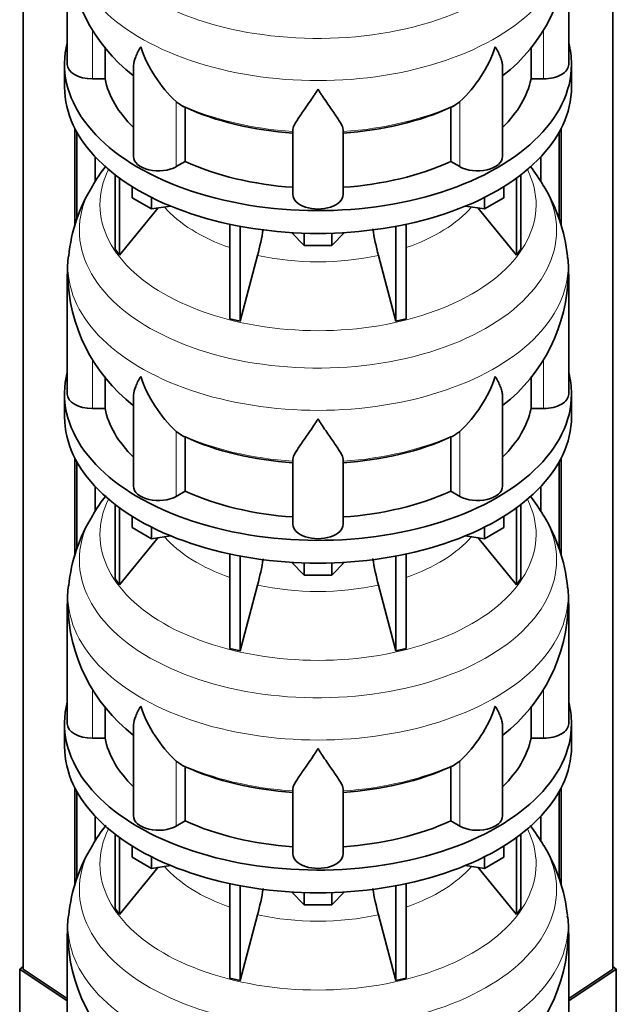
# Model space of a CAD drawing. Header units: millimetres. Extents: x 148 to 904, y -3418 to 2306.
# Tile 6 of 26: x 678 to 892, y -3140 to -2786. Entities that reach past the tile are written whole.
import ezdxf

# ---------------------------------------------------------------- set-up
doc = ezdxf.new("R2010")
doc.units = ezdxf.units.MM
for name, color, linetype in [('MID_134-16', 7, 'Continuous'), ('VSI134_DIFFUSORE', 7, 'Continuous'), ('VSI134_TERMINALE', 7, 'Continuous')]:
    doc.layers.add(name, color=color, linetype=linetype)

# ---------------------------------------------------------------- blocks, each defined once
blk = doc.blocks.new('SE4')
at = {"layer": 'MID_134-16', "color": 7, "linetype": 'Continuous', "lineweight": 35}
for p, q in [((679.43, -1220.48), (679.43, -3127.34)), ((891.05, -3127.34), (891.05, -1220.48)), ((697.93, -2860.68), (697.93, -2825.42)), ((698.69, -2858.02), (698.69, -2826.83)), ((871.79, -2826.83), (871.79, -2857.95)), ((872.54, -2825.42), (872.54, -2860.58)), ((705.2, -2844.44), (705.2, -2835.61)), ((865.27, -2835.61), (865.27, -2844.39)), ((697.93, -2979.07), (697.93, -2943.82)), ((698.69, -2976.41), (698.69, -2945.23)), ((871.79, -2945.23), (871.79, -2976.34)), ((872.54, -2943.82), (872.54, -2978.98)), ((705.2, -2962.84), (705.2, -2954)), ((865.27, -2954), (865.27, -2962.78)), ((697.93, -3097.46), (697.93, -3062.21)), ((698.69, -3094.8), (698.69, -3063.62)), ((871.79, -3063.62), (871.79, -3094.73)), ((872.54, -3062.21), (872.54, -3097.37)), ((705.2, -3081.23), (705.2, -3072.4)), ((865.27, -3072.4), (865.27, -3081.17))]:
    blk.add_line(p, q, dxfattribs=at)
at = {"layer": 'VSI134_DIFFUSORE', "color": 7, "linetype": 'Continuous', "lineweight": 35}
for p, q in [((695.24, -2759.39), (695.24, -2802.44)), ((875.24, -2802.44), (875.24, -2759.39)), ((708.77, -2807.64), (708.77, -2796.28)), ((861.71, -2796.21), (861.71, -2807.64)), ((694.24, -2802.44), (694.24, -2810.61)), ((718.96, -2803.35), (718.96, -2835.51)), ((851.51, -2835.51), (851.51, -2803.37)), ((876.24, -2810.61), (876.24, -2802.44)), ((704.24, -2807.64), (708.77, -2807.64)), ((861.71, -2807.64), (866.24, -2807.64)), ((735.75, -2816.89), (734.33, -2815.84)), ((737.53, -2837.34), (737.53, -2817.86)), ((832.95, -2817.86), (832.95, -2837.34)), ((836.15, -2815.84), (834.73, -2816.89)), ((776.24, -2849.21), (776.24, -2825.86)), ((794.24, -2849.21), (794.24, -2825.86)), ((734.33, -2839.18), (737.53, -2837.34)), ((832.95, -2837.34), (836.15, -2839.18)), ((712.41, -2842.11), (712.41, -2868.79)), ((858.07, -2842.11), (858.07, -2868.79)), ((713.94, -2843.26), (713.94, -2870.92)), ((856.53, -2843.26), (856.53, -2870.92)), ((718.48, -2850.37), (718.48, -2846.31)), ((851.99, -2850.37), (851.99, -2846.31)), ((725.42, -2854.37), (718.48, -2850.37)), ((725.42, -2854.37), (725.42, -2850.2)), ((732.25, -2853.32), (725.42, -2854.37)), ((845.05, -2854.37), (838.23, -2853.32)), ((845.05, -2854.37), (845.05, -2850.2)), ((851.99, -2850.37), (845.05, -2854.37)), ((713.94, -2870.92), (727.8, -2854.01)), ((842.67, -2854.01), (856.53, -2870.92)), ((753.54, -2859.86), (753.54, -2893.78)), ((816.93, -2859.86), (816.93, -2893.78)), ((757.24, -2860.6), (757.24, -2894.67)), ((780.33, -2867.51), (775.68, -2862.86)), ((780.33, -2867.51), (780.33, -2863.07)), ((794.8, -2862.86), (790.15, -2867.51)), ((790.15, -2867.51), (790.15, -2863.07)), ((813.24, -2860.6), (813.24, -2894.67)), ((712.41, -2868.79), (713.94, -2870.92)), ((790.15, -2867.51), (780.33, -2867.51)), ((856.53, -2870.92), (858.07, -2868.79)), ((757.24, -2894.67), (763.51, -2871.05)), ((806.96, -2871.05), (813.24, -2894.67)), ((695.24, -2877.78), (695.24, -2920.83)), ((875.24, -2920.83), (875.24, -2877.78)), ((753.54, -2893.78), (757.24, -2894.67)), ((813.24, -2894.67), (816.93, -2893.78)), ((708.77, -2926.03), (708.77, -2914.68)), ((861.71, -2914.6), (861.71, -2926.03)), ((694.24, -2920.83), (694.24, -2929)), ((718.96, -2921.74), (718.96, -2953.9)), ((851.51, -2953.9), (851.51, -2921.76)), ((876.24, -2929), (876.24, -2920.83)), ((704.24, -2926.03), (708.77, -2926.03)), ((861.71, -2926.03), (866.24, -2926.03)), ((735.75, -2935.28), (734.33, -2934.23)), ((836.15, -2934.23), (834.73, -2935.28)), ((737.53, -2955.73), (737.53, -2936.25)), ((832.95, -2936.25), (832.95, -2955.73)), ((776.24, -2967.6), (776.24, -2944.25)), ((794.24, -2967.6), (794.24, -2944.25)), ((734.33, -2957.58), (737.53, -2955.73)), ((832.95, -2955.73), (836.15, -2957.58)), ((712.41, -2960.5), (712.41, -2987.18)), ((713.94, -2961.65), (713.94, -2989.31)), ((856.53, -2961.65), (856.53, -2989.31)), ((858.07, -2960.5), (858.07, -2987.18)), ((718.48, -2968.76), (718.48, -2964.7)), ((851.99, -2968.76), (851.99, -2964.7)), ((725.42, -2972.77), (718.48, -2968.76)), ((725.42, -2972.77), (725.42, -2968.59)), ((845.05, -2972.77), (845.05, -2968.59)), ((851.99, -2968.76), (845.05, -2972.77)), ((713.94, -2989.31), (727.8, -2972.4)), ((732.25, -2971.71), (725.42, -2972.77)), ((845.05, -2972.77), (838.23, -2971.71)), ((842.67, -2972.4), (856.53, -2989.31)), ((753.54, -2978.25), (753.54, -3012.18)), ((757.24, -2978.99), (757.24, -3013.06)), ((813.24, -2978.99), (813.24, -3013.06)), ((816.93, -2978.25), (816.93, -3012.18)), ((780.33, -2985.9), (775.68, -2981.25)), ((780.33, -2985.9), (780.33, -2981.46)), ((794.8, -2981.25), (790.15, -2985.9)), ((790.15, -2985.9), (790.15, -2981.46)), ((712.41, -2987.18), (713.94, -2989.31)), ((790.15, -2985.9), (780.33, -2985.9)), ((856.53, -2989.31), (858.07, -2987.18)), ((757.24, -3013.06), (763.51, -2989.44)), ((806.96, -2989.44), (813.24, -3013.06)), ((695.24, -2996.17), (695.24, -3039.23)), ((875.24, -3039.23), (875.24, -2996.17)), ((753.54, -3012.18), (757.24, -3013.06)), ((813.24, -3013.06), (816.93, -3012.18)), ((708.77, -3044.42), (708.77, -3033.07)), ((861.71, -3033), (861.71, -3044.42)), ((694.24, -3039.23), (694.24, -3047.39)), ((718.96, -3040.13), (718.96, -3072.29)), ((851.51, -3072.29), (851.51, -3040.16)), ((876.24, -3047.39), (876.24, -3039.23)), ((704.24, -3044.42), (708.77, -3044.42)), ((861.71, -3044.42), (866.24, -3044.42)), ((735.75, -3053.67), (734.33, -3052.62)), ((737.53, -3074.12), (737.53, -3054.64)), ((832.95, -3054.64), (832.95, -3074.12)), ((836.15, -3052.62), (834.73, -3053.67)), ((776.24, -3085.99), (776.24, -3062.65)), ((794.24, -3085.99), (794.24, -3062.65)), ((734.33, -3075.97), (737.53, -3074.12)), ((832.95, -3074.12), (836.15, -3075.97)), ((712.41, -3078.89), (712.41, -3105.57)), ((858.07, -3078.89), (858.07, -3105.57)), ((713.94, -3080.04), (713.94, -3107.7)), ((718.48, -3087.15), (718.48, -3083.1)), ((851.99, -3087.15), (851.99, -3083.1)), ((856.53, -3080.04), (856.53, -3107.7)), ((725.42, -3091.16), (718.48, -3087.15)), ((725.42, -3091.16), (725.42, -3086.99)), ((732.25, -3090.1), (725.42, -3091.16)), ((845.05, -3091.16), (838.23, -3090.1)), ((845.05, -3091.16), (845.05, -3086.99)), ((851.99, -3087.15), (845.05, -3091.16)), ((713.94, -3107.7), (727.8, -3090.79)), ((842.67, -3090.79), (856.53, -3107.7)), ((753.54, -3096.64), (753.54, -3130.57)), ((816.93, -3096.64), (816.93, -3130.57)), ((757.24, -3097.38), (757.24, -3131.45)), ((780.33, -3104.29), (775.68, -3099.64)), ((780.33, -3104.29), (780.33, -3099.85)), ((794.8, -3099.64), (790.15, -3104.29)), ((790.15, -3104.29), (790.15, -3099.85)), ((813.24, -3097.38), (813.24, -3131.45)), ((790.15, -3104.29), (780.33, -3104.29)), ((712.41, -3105.57), (713.94, -3107.7)), ((757.24, -3131.45), (763.51, -3107.83)), ((806.96, -3107.83), (813.24, -3131.45)), ((856.53, -3107.7), (858.07, -3105.57)), ((695.24, -3114.56), (695.24, -3157.62)), ((875.24, -3157.62), (875.24, -3114.56)), ((753.54, -3130.57), (757.24, -3131.45)), ((813.24, -3131.45), (816.93, -3130.57))]:
    blk.add_line(p, q, dxfattribs=at)
at = {"layer": 'VSI134_DIFFUSORE', "color": 4, "linetype": 'Continuous', "lineweight": 9}
for p, q in [((704.24, -2807.64), (704.24, -2790)), ((866.24, -2807.64), (866.24, -2789.86)), ((734.33, -2839.18), (734.33, -2815.84)), ((836.15, -2839.18), (836.15, -2815.84)), ((704.24, -2926.03), (704.24, -2908.39)), ((866.24, -2926.03), (866.24, -2908.26)), ((734.33, -2957.58), (734.33, -2934.23)), ((836.15, -2957.58), (836.15, -2934.23)), ((704.24, -3044.42), (704.24, -3026.78)), ((866.24, -3044.42), (866.24, -3026.65)), ((734.33, -3075.97), (734.33, -3052.62)), ((836.15, -3075.97), (836.15, -3052.62))]:
    blk.add_line(p, q, dxfattribs=at)
at = {"layer": 'VSI134_DIFFUSORE', "color": 7, "linetype": 'Continuous', "lineweight": 35}
for centre, radius, start, end in [((756.11, -2758.44), 60.76, 180.907, 232.2736), ((814.2, -2758.41), 60.93, 307.9122, 359.0816), ((766.83, -2780.88), 47.73, 198.6373, 227.0857), ((803.65, -2780.88), 47.73, 312.9143, 341.3628), ((743.66, -2804.5), 14.7, 237.4509, 245.3566), ((826.82, -2804.5), 14.7, 294.6434, 302.5491), ((762.12, -2879.86), 66.98, 142.3184, 149.7695), ((807.47, -2880.64), 68.15, 30.3924, 37.6181), ((754.75, -2877.27), 59.33, 148.3501, 174.1871), ((815.13, -2877.48), 59.96, 5.8525, 31.4884), ((673.67, -2846.73), 93.08, 344.857, 350.8196), ((895.49, -2846.94), 91.75, 189.1673, 195.2315), ((722.53, -2876.02), 27.23, 169.9044, 183.7285), ((850.96, -2875.97), 24.23, 355.7008, 10.9174), ((756.11, -2876.83), 60.76, 180.907, 232.2736), ((814.2, -2876.81), 60.93, 307.9122, 359.0816), ((766.83, -2899.27), 47.73, 198.6373, 227.0857), ((803.65, -2899.27), 47.73, 312.9143, 341.3628), ((743.66, -2922.89), 14.7, 237.4509, 245.3566), ((826.82, -2922.89), 14.7, 294.6434, 302.5491), ((762.12, -2998.25), 66.98, 142.3184, 149.7695), ((807.47, -2999.03), 68.15, 30.3924, 37.6181), ((754.75, -2995.67), 59.33, 148.3501, 174.1871), ((815.13, -2995.87), 59.96, 5.8525, 31.4884), ((673.67, -2965.13), 93.08, 344.857, 350.8196), ((895.49, -2965.33), 91.75, 189.1673, 195.2315), ((722.53, -2994.41), 27.23, 169.9044, 183.7285), ((850.96, -2994.36), 24.23, 355.7008, 10.9174), ((756.11, -2995.22), 60.76, 180.907, 232.2736), ((814.2, -2995.2), 60.93, 307.9122, 359.0816), ((766.83, -3017.67), 47.73, 198.6373, 227.0857), ((803.65, -3017.67), 47.73, 312.9143, 341.3628), ((743.66, -3041.28), 14.7, 237.4509, 245.3566), ((826.82, -3041.28), 14.7, 294.6434, 302.5491), ((762.12, -3116.64), 66.98, 142.3184, 149.7695), ((807.47, -3117.42), 68.15, 30.3924, 37.6181), ((754.75, -3114.06), 59.33, 148.3501, 174.1871), ((815.13, -3114.26), 59.96, 5.8525, 31.4884), ((673.67, -3083.52), 93.08, 344.857, 350.8196), ((895.49, -3083.73), 91.75, 189.1673, 195.2315), ((722.53, -3112.81), 27.23, 169.9044, 183.7285), ((850.96, -3112.75), 24.23, 355.7008, 10.9174), ((756.11, -3113.61), 60.76, 180.907, 232.2736), ((814.2, -3113.59), 60.93, 307.9122, 359.0816)]:
    blk.add_arc(centre, radius, start, end, dxfattribs=at)
at = {"layer": 'VSI134_DIFFUSORE', "color": 4, "linetype": 'Continuous', "lineweight": 9}
for centre, major_axis, start_param, end_param in [((785.24, -2743.67), (85.67, 0), 2.813648, 6.283185), ((785.24, -2756.42), (-89.83, 0), 0, 3.20849), ((785.24, -2780.97), (-79.5, 0), 0.898849, 1.457346), ((785.24, -2780.97), (79.5, 0), 4.82584, 5.384336), ((785.24, -2852.87), (-78.3, 0), 0, 3.425204), ((785.24, -2852.87), (-78.3, 0), 5.999574, 6.283185), ((785.24, -2862.06), (85.67, 0), 2.813648, 6.283185), ((785.24, -2862.06), (85.67, 0), 0, 0.32772), ((785.24, -2837.75), (-61.63, 0), 0.463231, 1.030574), ((785.24, -2837.75), (61.63, 0), 5.252612, 5.819954), ((785.24, -2874.82), (-89.83, 0), 6.215272, 6.283185), ((785.24, -2874.82), (-89.83, 0), 0, 3.20849), ((785.24, -2837.75), (-61.63, 0), 1.210556, 1.931037), ((785.24, -2899.36), (-79.5, 0), 0.898849, 1.457346), ((785.24, -2899.36), (79.5, 0), 4.82584, 5.384336), ((785.24, -2971.26), (-78.3, 0), 0, 3.425204), ((785.24, -2971.26), (-78.3, 0), 5.999574, 6.283185), ((785.24, -2980.45), (85.67, 0), 2.813648, 6.283185), ((785.24, -2980.45), (85.67, 0), 0, 0.32772), ((785.24, -2956.14), (-61.63, 0), 0.463231, 1.030574), ((785.24, -2956.14), (61.63, 0), 5.252612, 5.819954), ((785.24, -2993.21), (-89.83, 0), 6.215272, 6.283185), ((785.24, -2993.21), (-89.83, 0), 0, 3.20849), ((785.24, -2956.14), (-61.63, 0), 1.210556, 1.931037), ((785.24, -3017.75), (-79.5, 0), 0.898849, 1.457346), ((785.24, -3017.75), (79.5, 0), 4.82584, 5.384336), ((785.24, -3089.65), (-78.3, 0), 0, 3.425204), ((785.24, -3089.65), (-78.3, 0), 5.999574, 6.283185), ((785.24, -3098.84), (85.67, 0), 2.813648, 6.283185), ((785.24, -3098.84), (85.67, 0), 0, 0.32772), ((785.24, -3074.54), (-61.63, 0), 0.463231, 1.030574), ((785.24, -3074.54), (61.63, 0), 5.252612, 5.819954), ((785.24, -3074.54), (-61.63, 0), 1.210556, 1.931037), ((785.24, -3111.6), (-89.83, 0), 6.215272, 6.283185), ((785.24, -3111.6), (-89.83, 0), 0, 3.20849)]:
    blk.add_ellipse(centre, major_axis=major_axis, ratio=0.57735, start_param=start_param, end_param=end_param, dxfattribs=at)
at = {"layer": 'VSI134_DIFFUSORE', "color": 7, "linetype": 'Continuous', "lineweight": 35}
for centre, major_axis, start_param, end_param in [((785.24, -2802.44), (91, 0), 2.993207, 6.283185), ((785.24, -2802.44), (91, 0), 0, 0.148386), ((704.24, -2802.44), (9, 0), 3.141593, 4.712389), ((866.24, -2802.44), (-9, 0), 1.570796, 3.141593), ((785.24, -2810.61), (-91, 0), 0, 3.141593), ((785.24, -2802.44), (-77, 0), 0.117151, 0.534109), ((785.24, -2802.44), (77, 0), 5.749077, 6.166034), ((785.24, -2782.97), (-77, 0), 0.902549, 1.453645), ((785.24, -2782.97), (77, 0), 4.82954, 5.380636), ((727.96, -2835.51), (9, 0), 3.141593, 5.497787), ((842.51, -2835.51), (-9, 0), 0.785398, 3.141593), ((785.24, -2802.44), (-77, 0), 0.902549, 1.453645), ((785.24, -2802.44), (77, 0), 4.82954, 5.380636), ((785.24, -2849.21), (-9, 0), 0, 3.141593), ((785.24, -2920.83), (91, 0), 2.993207, 6.283185), ((785.24, -2920.83), (91, 0), 0, 0.148386), ((704.24, -2920.83), (9, 0), 3.141593, 4.712389), ((866.24, -2920.83), (-9, 0), 1.570796, 3.141593), ((785.24, -2920.83), (-77, 0), 0.117151, 0.534109), ((785.24, -2920.83), (77, 0), 5.749077, 6.166034), ((785.24, -2929), (-91, 0), 0, 3.141593), ((785.24, -2901.36), (-77, 0), 0.902549, 1.453645), ((785.24, -2901.36), (77, 0), 4.82954, 5.380636), ((727.96, -2953.9), (9, 0), 3.141593, 5.497787), ((785.24, -2920.83), (-77, 0), 0.902549, 1.453645), ((785.24, -2920.83), (77, 0), 4.82954, 5.380636), ((842.51, -2953.9), (-9, 0), 0.785398, 3.141593), ((785.24, -2967.6), (-9, 0), 0, 3.141593), ((785.24, -3039.23), (91, 0), 2.993207, 6.283185), ((785.24, -3039.23), (91, 0), 0, 0.148386), ((704.24, -3039.23), (9, 0), 3.141593, 4.712389), ((866.24, -3039.23), (-9, 0), 1.570796, 3.141593), ((785.24, -3047.39), (-91, 0), 0, 3.141593), ((785.24, -3039.23), (-77, 0), 0.117151, 0.534109), ((785.24, -3039.23), (77, 0), 5.749077, 6.166034), ((785.24, -3019.75), (-77, 0), 0.902549, 1.453645), ((785.24, -3019.75), (77, 0), 4.82954, 5.380636), ((727.96, -3072.29), (9, 0), 3.141593, 5.497787), ((842.51, -3072.29), (-9, 0), 0.785398, 3.141593), ((785.24, -3039.23), (-77, 0), 0.902549, 1.453645), ((785.24, -3039.23), (77, 0), 4.82954, 5.380636), ((785.24, -3085.99), (-9, 0), 0, 3.141593)]:
    blk.add_ellipse(centre, major_axis=major_axis, ratio=0.57735, start_param=start_param, end_param=end_param, dxfattribs=at)
for points, knots in [([(718.96, -2803.37), (718.96, -2803.21), (718.97, -2803.05), (719.05, -2801.87), (719.34, -2800.82), (720.01, -2799.15), (720.27, -2798.57), (720.73, -2797.68), (720.89, -2797.38), (721.14, -2796.92), (721.28, -2796.69), (721.41, -2796.45), (721.5, -2796.29), (721.55, -2796.21), (721.6, -2796.14)], [0.4600931, 0.4600931, 0.4600931, 0.4600931, 0.5, 0.5, 0.75, 0.75, 0.875, 0.875, 0.9375, 0.9375, 0.96875, 0.984375, 0.984375, 1, 1, 1, 1]), ([(851.51, -2803.38), (851.51, -2803.23), (851.51, -2803.07), (851.46, -2802.41), (851.37, -2801.9), (851.11, -2800.84), (850.92, -2800.29), (850.47, -2799.16), (850.21, -2798.58), (849.75, -2797.69), (849.59, -2797.38), (849.33, -2796.92), (849.24, -2796.76), (849.06, -2796.45), (848.97, -2796.29), (848.88, -2796.14)], [0.4604904, 0.4604904, 0.4604904, 0.4604904, 0.5, 0.5, 0.625, 0.625, 0.75, 0.75, 0.875, 0.875, 0.9375, 0.9375, 0.96875, 0.96875, 1, 1, 1, 1]), ([(785.24, -2811.35), (785.11, -2811.57), (784.97, -2811.78), (784.71, -2812.2), (784.57, -2812.41), (784.18, -2813.02), (783.91, -2813.43), (783.13, -2814.62), (782.61, -2815.39), (781.6, -2816.86), (781.1, -2817.57), (780.15, -2818.93), (779.7, -2819.57), (778.86, -2820.79), (778.46, -2821.37), (777.92, -2822.19), (777.75, -2822.46), (777.43, -2822.97), (777.27, -2823.22), (776.86, -2823.94), (776.64, -2824.38), (776.33, -2825.18), (776.24, -2825.54), (776.24, -2825.86)], [0, 0, 0, 0, 0.03125, 0.03125, 0.0625, 0.0625, 0.125, 0.125, 0.25, 0.25, 0.375, 0.375, 0.5, 0.5, 0.625, 0.625, 0.6875, 0.6875, 0.75, 0.75, 0.875, 0.875, 1, 1, 1, 1]), ([(794.24, -2825.86), (794.24, -2825.54), (794.15, -2825.18), (793.84, -2824.38), (793.61, -2823.94), (793.2, -2823.22), (793.05, -2822.97), (792.73, -2822.46), (792.56, -2822.19), (792.02, -2821.37), (791.62, -2820.79), (790.78, -2819.57), (790.32, -2818.93), (789.38, -2817.58), (788.88, -2816.87), (787.87, -2815.39), (787.35, -2814.62), (786.56, -2813.43), (786.3, -2813.03), (785.9, -2812.41), (785.77, -2812.2), (785.5, -2811.78), (785.37, -2811.57), (785.24, -2811.35)], [0, 0, 0, 0, 0.125, 0.125, 0.25, 0.25, 0.3125, 0.3125, 0.375, 0.375, 0.5, 0.5, 0.625, 0.625, 0.75, 0.75, 0.875, 0.875, 0.9375, 0.9375, 0.96875, 0.96875, 1, 1, 1, 1]), ([(718.96, -2921.76), (718.96, -2921.6), (718.97, -2921.44), (719.05, -2920.26), (719.34, -2919.21), (720.01, -2917.54), (720.27, -2916.96), (720.73, -2916.07), (720.89, -2915.77), (721.14, -2915.31), (721.28, -2915.08), (721.41, -2914.84), (721.5, -2914.69), (721.55, -2914.61), (721.6, -2914.53)], [0.4600931, 0.4600931, 0.4600931, 0.4600931, 0.5, 0.5, 0.75, 0.75, 0.875, 0.875, 0.9375, 0.9375, 0.96875, 0.984375, 0.984375, 1, 1, 1, 1]), ([(851.51, -2921.78), (851.51, -2921.62), (851.51, -2921.46), (851.46, -2920.8), (851.37, -2920.29), (851.11, -2919.23), (850.92, -2918.68), (850.47, -2917.55), (850.21, -2916.97), (849.75, -2916.08), (849.59, -2915.77), (849.33, -2915.31), (849.24, -2915.16), (849.06, -2914.84), (848.97, -2914.68), (848.88, -2914.53)], [0.4604904, 0.4604904, 0.4604904, 0.4604904, 0.5, 0.5, 0.625, 0.625, 0.75, 0.75, 0.875, 0.875, 0.9375, 0.9375, 0.96875, 0.96875, 1, 1, 1, 1]), ([(785.24, -2929.75), (785.11, -2929.96), (784.97, -2930.17), (784.71, -2930.59), (784.57, -2930.8), (784.18, -2931.42), (783.91, -2931.82), (783.13, -2933.01), (782.61, -2933.78), (781.6, -2935.25), (781.1, -2935.97), (780.15, -2937.32), (779.7, -2937.96), (778.86, -2939.18), (778.46, -2939.76), (777.92, -2940.58), (777.75, -2940.85), (777.43, -2941.36), (777.27, -2941.61), (776.86, -2942.33), (776.64, -2942.77), (776.33, -2943.57), (776.24, -2943.93), (776.24, -2944.25)], [0, 0, 0, 0, 0.03125, 0.03125, 0.0625, 0.0625, 0.125, 0.125, 0.25, 0.25, 0.375, 0.375, 0.5, 0.5, 0.625, 0.625, 0.6875, 0.6875, 0.75, 0.75, 0.875, 0.875, 1, 1, 1, 1]), ([(794.24, -2944.25), (794.24, -2943.93), (794.15, -2943.57), (793.84, -2942.77), (793.61, -2942.33), (793.2, -2941.62), (793.05, -2941.37), (792.73, -2940.85), (792.56, -2940.58), (792.02, -2939.76), (791.62, -2939.19), (790.78, -2937.96), (790.32, -2937.32), (789.38, -2935.97), (788.88, -2935.26), (787.87, -2933.78), (787.35, -2933.02), (786.56, -2931.82), (786.3, -2931.42), (785.9, -2930.8), (785.77, -2930.59), (785.5, -2930.17), (785.37, -2929.96), (785.24, -2929.75)], [0, 0, 0, 0, 0.125, 0.125, 0.25, 0.25, 0.3125, 0.3125, 0.375, 0.375, 0.5, 0.5, 0.625, 0.625, 0.75, 0.75, 0.875, 0.875, 0.9375, 0.9375, 0.96875, 0.96875, 1, 1, 1, 1]), ([(718.96, -3040.15), (718.96, -3039.99), (718.97, -3039.83), (719.05, -3038.66), (719.34, -3037.6), (720.01, -3035.93), (720.27, -3035.36), (720.73, -3034.47), (720.89, -3034.16), (721.14, -3033.7), (721.28, -3033.47), (721.41, -3033.24), (721.5, -3033.08), (721.55, -3033), (721.6, -3032.92)], [0.4600931, 0.4600931, 0.4600931, 0.4600931, 0.5, 0.5, 0.75, 0.75, 0.875, 0.875, 0.9375, 0.9375, 0.96875, 0.984375, 0.984375, 1, 1, 1, 1]), ([(851.51, -3040.17), (851.51, -3040.01), (851.51, -3039.85), (851.46, -3039.2), (851.37, -3038.68), (851.11, -3037.62), (850.92, -3037.07), (850.47, -3035.94), (850.21, -3035.36), (849.75, -3034.47), (849.59, -3034.17), (849.33, -3033.7), (849.24, -3033.55), (849.06, -3033.24), (848.97, -3033.08), (848.88, -3032.92)], [0.4604904, 0.4604904, 0.4604904, 0.4604904, 0.5, 0.5, 0.625, 0.625, 0.75, 0.75, 0.875, 0.875, 0.9375, 0.9375, 0.96875, 0.96875, 1, 1, 1, 1]), ([(785.24, -3048.14), (785.11, -3048.35), (784.97, -3048.56), (784.71, -3048.98), (784.57, -3049.19), (784.18, -3049.81), (783.91, -3050.21), (783.13, -3051.4), (782.61, -3052.17), (781.6, -3053.65), (781.1, -3054.36), (780.15, -3055.71), (779.7, -3056.35), (778.86, -3057.58), (778.46, -3058.15), (777.92, -3058.98), (777.75, -3059.24), (777.43, -3059.76), (777.27, -3060.01), (776.86, -3060.73), (776.64, -3061.17), (776.33, -3061.96), (776.24, -3062.33), (776.24, -3062.65)], [0, 0, 0, 0, 0.03125, 0.03125, 0.0625, 0.0625, 0.125, 0.125, 0.25, 0.25, 0.375, 0.375, 0.5, 0.5, 0.625, 0.625, 0.6875, 0.6875, 0.75, 0.75, 0.875, 0.875, 1, 1, 1, 1]), ([(794.24, -3062.65), (794.24, -3062.33), (794.15, -3061.97), (793.84, -3061.17), (793.61, -3060.73), (793.2, -3060.01), (793.05, -3059.76), (792.73, -3059.24), (792.56, -3058.98), (792.02, -3058.16), (791.62, -3057.58), (790.78, -3056.36), (790.32, -3055.71), (789.38, -3054.36), (788.88, -3053.65), (787.87, -3052.17), (787.35, -3051.41), (786.56, -3050.21), (786.3, -3049.81), (785.9, -3049.19), (785.77, -3048.98), (785.5, -3048.56), (785.37, -3048.35), (785.24, -3048.14)], [0, 0, 0, 0, 0.125, 0.125, 0.25, 0.25, 0.3125, 0.3125, 0.375, 0.375, 0.5, 0.5, 0.625, 0.625, 0.75, 0.75, 0.875, 0.875, 0.9375, 0.9375, 0.96875, 0.96875, 1, 1, 1, 1])]:
    blk.add_open_spline(points, degree=3, knots=knots, dxfattribs=at)
at = {"layer": 'VSI134_TERMINALE', "color": 7, "linetype": 'Continuous', "lineweight": 35}
for p, q in [((679.43, -3126.38), (678.14, -3127.37)), ((678.14, -3127.37), (695.24, -3138.72)), ((678.14, -3127.37), (678.14, -3154.65)), ((695.24, -3137.84), (679.43, -3127.34)), ((891.05, -3127.34), (875.24, -3137.84)), ((875.24, -3138.72), (892.33, -3127.37)), ((892.33, -3127.37), (891.05, -3126.38)), ((892.33, -3154.65), (892.33, -3127.37))]:
    blk.add_line(p, q, dxfattribs=at)

msp = doc.modelspace()

# ---------------------------------------------------------------- block references
msp.add_blockref('SE4', (0, 0))

doc.saveas('drawing.dxf')
